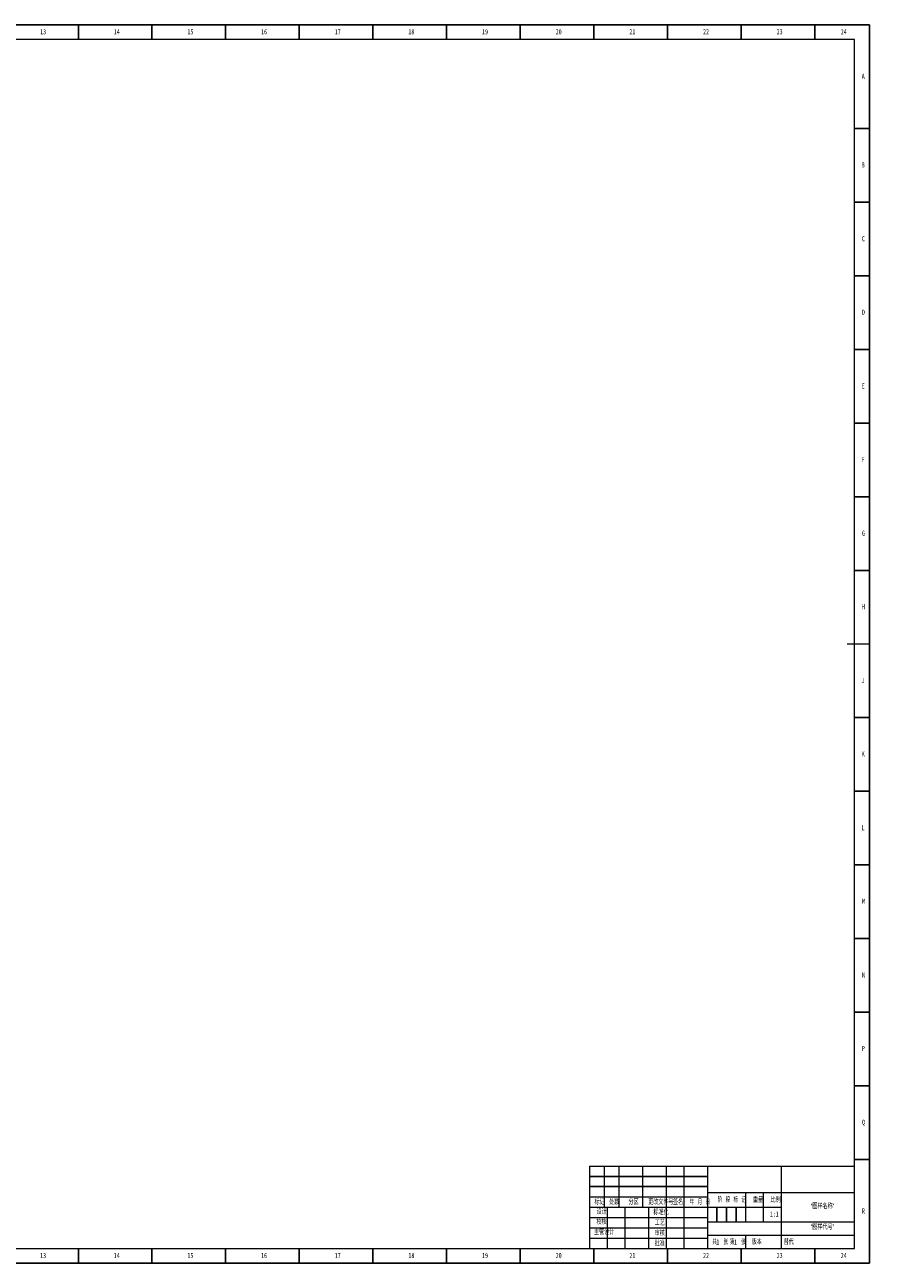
# Model space of a CAD drawing. Header units: millimetres. Extents: x 0 to 1206, y 0 to 841.
# Tile 2 of 2: x 616 to 1206, y 0 to 841. Entities that reach past the tile are written whole.
import ezdxf

# ---------------------------------------------------------------- set-up
doc = ezdxf.new("R2010")
doc.units = ezdxf.units.MM
for name, color, linetype in [('10', 7, 'Continuous'), ('5', 7, 'Continuous'), ('9', 7, 'Continuous'), ('SLD-0', 7, 'Continuous')]:
    doc.layers.add(name, color=color, linetype=linetype)
doc.styles.add('SLDTEXTSTYLE0', font='TXT', dxfattribs={"width": 0.7, "bigfont": 'bigfont'})
doc.styles.add('SLDTEXTSTYLE1', font='TXT', dxfattribs={"width": 0.6, "bigfont": 'bigfont'})
doc.styles.add('SLDTEXTSTYLE2', font='TXT', dxfattribs={"width": 0.614286, "bigfont": 'bigfont'})
doc.styles.add('SLDTEXTSTYLE3', font='TXT', dxfattribs={"width": 0.62, "bigfont": 'bigfont'})
doc.styles.add('SLDTEXTSTYLE5', font='TXT', dxfattribs={"width": 0.7})

msp = doc.modelspace()

# ---------------------------------------------------------------- linework, layer by layer
at = {"layer": '5', "color": 7}
for p, q in [((1189, 841), (0, 841)), ((1189, 0), (1189, 841)), ((999, 59), (1079, 59)), ((999, 52), (1079, 52)), ((1085.5, 38), (1085.5, 28)), ((1092, 38), (1092, 28)), ((1098.5, 38), (1098.5, 28)), ((0, 0), (1189, 0))]:
    msp.add_line(p, q, dxfattribs=at)
at = {"layer": '5'}
for p, q in [((652, 841), (652, 831.05)), ((702, 841), (702, 831.05)), ((752, 841), (752, 831.05)), ((802, 841), (802, 831.05)), ((852, 841), (852, 831.05)), ((902, 841), (902, 831.05)), ((952, 841), (952, 831.05)), ((1002, 841), (1002, 831.05)), ((1052, 841), (1052, 831.05)), ((1102, 841), (1102, 831.05)), ((1152, 841), (1152, 831.05)), ((1189, 770.5), (1179, 770.5)), ((1189, 720.5), (1179, 720.5)), ((1189, 670.5), (1179, 670.5)), ((1189, 620.5), (1179, 620.5)), ((1189, 570.5), (1179, 570.5)), ((1189, 520.5), (1179, 520.5)), ((1189, 470.5), (1179, 470.5)), ((1189, 370.5), (1179, 370.5)), ((1189, 320.5), (1179, 320.5)), ((1189, 270.5), (1179, 270.5)), ((1189, 220.5), (1179, 220.5)), ((1189, 170.5), (1179, 170.5)), ((1189, 120.5), (1179, 120.5)), ((1189, 70.5), (1179, 70.5)), ((652, 0), (652, 10)), ((702, 0), (702, 10)), ((752, 0), (752, 10)), ((802, 0), (802, 10)), ((852, 0), (852, 10)), ((902, 0), (902, 10)), ((952, 0), (952, 10)), ((1002, 0), (1002, 10)), ((1052, 0), (1052, 10)), ((1102, 0), (1102, 10)), ((1152, 0), (1152, 10))]:
    msp.add_line(p, q, dxfattribs=at)
at = {"layer": '5', "color": 7, "lineweight": 15}
for p, q in [((1179, 831.05), (25, 831.05)), ((1179, 10), (1179, 831.05)), ((999, 66), (1179, 66)), ((999, 66), (999, 10)), ((1009, 66), (1009, 38)), ((1019, 66), (1019, 38)), ((1035, 66), (1035, 38)), ((1051, 66), (1051, 10)), ((1063, 66), (1063, 10)), ((1079, 66), (1079, 10)), ((1129, 66), (1129, 38)), ((999, 45), (1079, 45)), ((1079, 48), (1179, 48)), ((1105, 48), (1105, 28)), ((1117, 48), (1117, 28)), ((999, 38), (1129, 38)), ((1011, 38), (1011, 10)), ((1023, 38), (1023, 10)), ((1039, 38), (1039, 10)), ((1129, 38), (1129, 10)), ((999, 31), (1079, 31)), ((1079, 28), (1179, 28)), ((999, 24), (1079, 24)), ((999, 17), (1079, 17)), ((1079.01, 18.98), (1179, 18.98)), ((0, 10), (1179, 10))]:
    msp.add_line(p, q, dxfattribs=at)
at = {"layer": '5', "lineweight": 15}
for p, q in [((1189, 420.5), (1174, 420.5)), ((1105, 18.98), (1105, 10))]:
    msp.add_line(p, q, dxfattribs=at)

# ---------------------------------------------------------------- texts
at = {"layer": '10', "char_height": 3.5}
for s, insert, attachment_point, style in [('13', (628.09, 837.99), 2, 'SLDTEXTSTYLE5'), ('14', (678.09, 837.99), 2, 'SLDTEXTSTYLE5'), ('15', (728.09, 837.99), 2, 'SLDTEXTSTYLE5'), ('16', (778.09, 837.99), 2, 'SLDTEXTSTYLE5'), ('17', (828.09, 837.99), 2, 'SLDTEXTSTYLE5'), ('18', (878.09, 837.99), 2, 'SLDTEXTSTYLE5'), ('19', (928.09, 837.99), 2, 'SLDTEXTSTYLE5'), ('20', (978.09, 837.99), 2, 'SLDTEXTSTYLE5'), ('21', (1028.09, 837.99), 2, 'SLDTEXTSTYLE5'), ('22', (1078.09, 837.99), 2, 'SLDTEXTSTYLE5'), ('23', (1128.09, 837.99), 2, 'SLDTEXTSTYLE5'), ('24', (1171.59, 837.99), 2, 'SLDTEXTSTYLE5'), ('A', (1184.82, 807.74), 2, 'SLDTEXTSTYLE5'), ('B', (1184.82, 747.58), 2, 'SLDTEXTSTYLE5'), ('C', (1184.93, 697.49), 2, 'SLDTEXTSTYLE5'), ('D', (1184.93, 647.58), 2, 'SLDTEXTSTYLE5'), ('E', (1184.82, 597.49), 2, 'SLDTEXTSTYLE5'), ('F', (1184.72, 547.58), 2, 'SLDTEXTSTYLE5'), ('G', (1185.04, 497.49), 2, 'SLDTEXTSTYLE5'), ('H', (1184.93, 447.58), 2, 'SLDTEXTSTYLE5'), ('J', (1184.52, 397.49), 2, 'SLDTEXTSTYLE5'), ('K', (1184.82, 347.58), 2, 'SLDTEXTSTYLE5'), ('L', (1184.68, 297.49), 2, 'SLDTEXTSTYLE5'), ('M', (1185.1, 247.58), 2, 'SLDTEXTSTYLE5'), ('N', (1185.05, 197.49), 2, 'SLDTEXTSTYLE5'), ('P', (1184.94, 147.58), 2, 'SLDTEXTSTYLE5'), ('Q', (1185.04, 97.49), 2, 'SLDTEXTSTYLE5'), ('\\M+18167图样\\M+196BC\\M+18FCC\\M+18168', (1157.17, 40.51), 2, 'SLDTEXTSTYLE0'), ('R', (1184.93, 37.24), 2, 'SLDTEXTSTYLE5'), ('\\M+18D5A\\M+18A6A', (1007.18, 29.86), 2, 'SLDTEXTSTYLE0'), ('\\M+18167图样\\M+191E3\\M+18D86\\M+18168', (1157.17, 26.37), 2, 'SLDTEXTSTYLE0'), ('\\M+18EE5\\M+18AC7设计', (1008.93, 22.83), 2, 'SLDTEXTSTYLE0'), ('1', (1085.11, 16.19), 1, 'SLDTEXTSTYLE5'), ('1', (1097.14, 16.19), 1, 'SLDTEXTSTYLE5'), ('13', (628.09, 6.99), 2, 'SLDTEXTSTYLE5'), ('14', (678.09, 6.99), 2, 'SLDTEXTSTYLE5'), ('15', (728.09, 6.99), 2, 'SLDTEXTSTYLE5'), ('16', (778.09, 6.99), 2, 'SLDTEXTSTYLE5'), ('17', (828.09, 6.99), 2, 'SLDTEXTSTYLE5'), ('18', (878.09, 6.99), 2, 'SLDTEXTSTYLE5'), ('19', (928.09, 6.99), 2, 'SLDTEXTSTYLE5'), ('20', (978.09, 6.99), 2, 'SLDTEXTSTYLE5'), ('21', (1028.09, 6.99), 2, 'SLDTEXTSTYLE5'), ('22', (1078.09, 6.99), 2, 'SLDTEXTSTYLE5'), ('23', (1128.09, 6.99), 2, 'SLDTEXTSTYLE5'), ('24', (1171.59, 6.99), 2, 'SLDTEXTSTYLE5')]:
    msp.add_mtext(s, dxfattribs=dict(at, insert=insert, attachment_point=attachment_point, style=style))
at = {"layer": '10', "color": 7, "insert": (1112.53, 16.19), "char_height": 3.5, "attachment_point": 2, "style": 'SLDTEXTSTYLE0'}
msp.add_mtext('\\M+194C5\\M+1967B', dxfattribs=at)
at = {"layer": '9', "color": 7, "char_height": 3.5, "attachment_point": 2}
for s, insert, style in [('\\M+18D58\\M+189FC\\M+195B6\\M+18C8F\\M+18D86', (1047.47, 43.31), 'SLDTEXTSTYLE0'), ('标记', (1005.82, 43.31), 'SLDTEXTSTYLE0'), ('处\\M+19094', (1015.76, 43.31), 'SLDTEXTSTYLE0'), ('\\M+195AA\\M+18BE6', (1028.92, 43.31), 'SLDTEXTSTYLE0'), ('签\\M+196BC', (1059.15, 43.31), 'SLDTEXTSTYLE0'), ('\\M+1944E \\M+18C8E \\M+193FA', (1073.91, 43.31), 'SLDTEXTSTYLE3'), ('阶 \\M+19269 标 记', (1095.54, 44.81), 'SLDTEXTSTYLE2'), ('\\M+18F64\\M+197CA', (1113.4, 44.81), 'SLDTEXTSTYLE0'), ('\\M+194E4\\M+197E1', (1125.29, 44.81), 'SLDTEXTSTYLE0'), ('设计', (1007.23, 36.77), 'SLDTEXTSTYLE0'), ('标\\M+18F79\\M+189BB', (1047.57, 36.36), 'SLDTEXTSTYLE0'), ('\\M+18D48艺', (1046.68, 29.23), 'SLDTEXTSTYLE0'), ('审\\M+18A6A', (1046.68, 22.25), 'SLDTEXTSTYLE0'), ('\\M+194E1\\M+18F79', (1046.66, 15.22), 'SLDTEXTSTYLE0'), ('\\M+18BA4  张', (1087.69, 16.19), 'SLDTEXTSTYLE1'), ('\\M+191E6  张', (1099.68, 16.19), 'SLDTEXTSTYLE1')]:
    msp.add_mtext(s, dxfattribs=dict(at, insert=insert, style=style))
at = {"layer": 'SLD-0', "char_height": 3.5}
for s, insert, attachment_point, style in [('1:1', (1124.44, 35.16), 2, 'SLDTEXTSTYLE5'), ('\\M+191D6\\M+191E3', (1130.85, 16.19), 1, 'SLDTEXTSTYLE0')]:
    msp.add_mtext(s, dxfattribs=dict(at, insert=insert, attachment_point=attachment_point, style=style))

doc.saveas('drawing.dxf')
